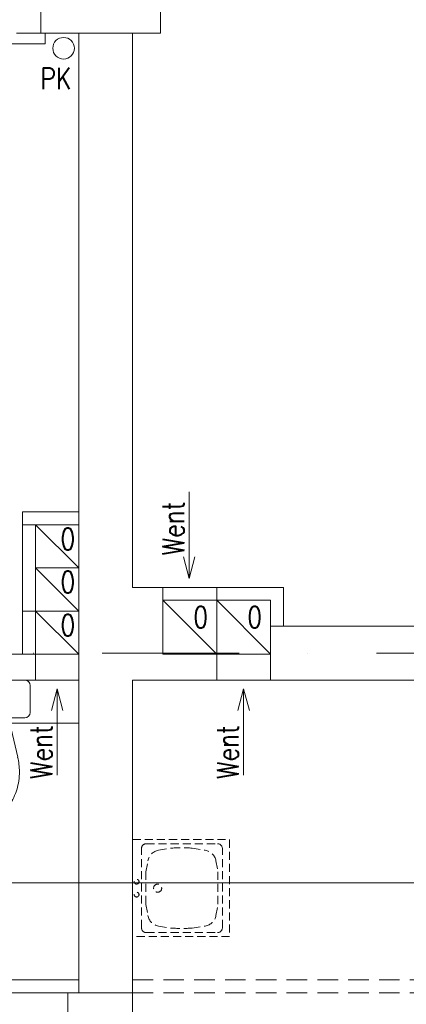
# Model space of a CAD drawing. Header units: millimetres. Extents: x -82287 to 177822, y -399756 to 0.
# Tile 165 of 228: x 51714 to 51893, y -194749 to -194292. Entities that reach past the tile are written whole.
import ezdxf
from ezdxf.enums import TextEntityAlignment as Align

# ---------------------------------------------------------------- set-up
doc = ezdxf.new("R2010")
doc.units = ezdxf.units.MM
doc.header["$MEASUREMENT"] = 0
for name, pattern in [('SUŁOSZOWA - PB 21 03$0$CARKOVANA', [7.5, 5, -2.5]), ('SUŁOSZOWA - PB 21 03$0$DASHDOT', [25.4, 12.7, -6.35, 0, -6.35]), ('SUŁOSZOWA - PB 21 03$0$HIDDEN', [9.525, 6.35, -3.175]), ('SUŁOSZOWA - PB 21 03$0$HIDDEN2', [4.7625, 3.175, -1.5875])]:
    doc.linetypes.add(name, pattern=pattern)
doc.layers.add('FL_XREF', color=252, linetype='Continuous')
for name, color, linetype, lineweight in [('SUŁOSZOWA - PB 21 03$0$!! 0_ Istn-sciany', 251, 'Continuous', 0), ('SUŁOSZOWA - PB 21 03$0$!! 0_ Istn-widok', 251, 'Continuous', 0), ('SUŁOSZOWA - PB 21 03$0$!! 0_Istn-cienka', 251, 'Continuous', 0), ('SUŁOSZOWA - PB 21 03$0$!! 0_Istn-went', 251, 'Continuous', 0), ('SUŁOSZOWA - PB 21 03$0$!! 0_opis pionów', 251, 'Continuous', 0), ('SUŁOSZOWA - PB 21 03$0$!! 0_Opis_pom', 251, 'Continuous', 0), ('SUŁOSZOWA - PB 21 03$0$!! 0_Osie', 251, 'SUŁOSZOWA - PB 21 03$0$DASHDOT', 0), ('SUŁOSZOWA - PB 21 03$0$!! 1_OPIS POM NOWE', 251, 'Continuous', 0), ('SUŁOSZOWA - PB 21 03$0$!! 1_PROJ Sciany', 251, 'Continuous', 0), ('SUŁOSZOWA - PB 21 03$0$!! 1_Wyburzenia', 251, 'SUŁOSZOWA - PB 21 03$0$CARKOVANA', 0), ('SUŁOSZOWA - PB 21 03$0$!! 2 ZABUDOWA GK-MDF', 251, 'Continuous', 0), ('SUŁOSZOWA - PB 21 03$0$!! 2_WYBURZENIA DO REMONTU', 251, 'Continuous', 0), ('SUŁOSZOWA - PB 21 03$0$0-osie-liniA', 251, 'SUŁOSZOWA - PB 21 03$0$DASHDOT', 0)]:
    doc.layers.add(name, color=color, linetype=linetype, lineweight=lineweight)
doc.layers.add('SUŁOSZOWA - PB 21 03$0$!! 0_ramki', color=251, linetype='Continuous', lineweight=0, plot=False)
doc.styles.add('SUŁOSZOWA - PB 21 03$0$ARCHETYP', font='romans.shx', dxfattribs={"height": 15})
doc.styles.add('SUŁOSZOWA - PB 21 03$0$ARIAL', font='tahoma.ttf')

# ---------------------------------------------------------------- blocks, each defined once
blk = doc.blocks.new('SUŁOSZOWA - PB 21 03$0$A$C351F644B')
for p, q in [((-16.71, 35.72), (-13.07, 19.98)), ((16.71, 35.72), (13.07, 19.98)), ((13.07, 19.98), (-13.07, 19.98)), ((-22.5, 2.5), (-22.5, 15)), ((-20, 17.5), (20, 17.5)), ((22.5, 15), (22.5, 2.5)), ((20, 0), (-20, 0))]:
    blk.add_line(p, q)
blk.add_circle((0, 8.75), 1.96)
for centre, radius, start, end in [((0, 50.93), 14.07, 90, 120.1094), ((0, 50.93), 14.07, 59.8906, 90), ((2.35, 46.88), 18.75, 120.1094, 144.4623), ((-2.35, 46.88), 18.75, 35.5377, 59.8906), ((6.06, 44.23), 23.31, 144.4623, 163.5183), ((-6.06, 44.23), 23.31, 16.4817, 35.5377), ((11.92, 42.5), 29.42, 163.5183, 180), ((-11.92, 42.5), 29.42, 0, 16.4817), ((11.92, 42.5), 29.42, 180, 193.3326), ((-11.92, 42.5), 29.42, 346.6674, 0), ((-20, 15), 2.5, 90, 180), ((20, 15), 2.5, 0, 90), ((-20, 2.5), 2.5, 180, 270), ((20, 2.5), 2.5, 270, 0)]:
    blk.add_arc(centre, radius, start, end)
blk = doc.blocks.new('SUŁOSZOWA - PB 21 03$0$A$C04090CF1')
for p, q in [((0, 60), (60, 60)), ((0, 0), (0, 60)), ((54.5, 55.5), (5.5, 55.5)), ((60, 60), (60, 0)), ((2.5, 8.5), (2.5, 52.5)), ((13.04, 51.51), (19.82, 52.74)), ((46.96, 51.51), (40.18, 52.74)), ((57.5, 8.5), (57.5, 52.5)), ((5.22, 36.82), (6.58, 44.95)), ((54.78, 36.82), (53.42, 44.95)), ((6.58, 16.05), (5.22, 24.18)), ((53.42, 16.05), (54.78, 24.18)), ((19.82, 8.26), (13.04, 9.49)), ((40.18, 8.26), (46.96, 9.49)), ((60, 0), (0, 0)), ((54.5, 5.5), (5.5, 5.5))]:
    blk.add_line(p, q)
for points in [[(19.82, 52.74), (40.18, 52.74)], [(19.82, 8.26), (40.18, 8.26)]]:
    blk.add_lwpolyline(points)
for centre, radius in [((30, 15.5), 2.5), ((26, 2.48), 1.5), ((34, 2.48), 1.5)]:
    blk.add_circle(centre, radius)
for centre, radius, start, end in [((5.5, 52.5), 3, 90, 180), ((54.5, 52.5), 3, 0, 90), ((14.47, 43.64), 8, 100.30485, 170.53768), ((45.53, 43.64), 8, 9.46232, 79.69515), ((188.36, 30.5), 183.25, 178.0251, 181.9749), ((-128.36, 30.5), 183.25, 358.0251, 1.9749), ((14.47, 17.36), 8, 189.46232, 259.69515), ((45.53, 17.36), 8, 280.30485, 350.53768), ((5.5, 8.5), 3, 180, 270), ((54.5, 8.5), 3, 270, 0)]:
    blk.add_arc(centre, radius, start, end)
blk = doc.blocks.new('SUŁOSZOWA - PB 21 03$0$A$C1F8E0840')
at = {"linetype": 'Continuous', "xscale": 0.75, "yscale": 0.75, "zscale": 0.75}
blk.add_blockref('SUŁOSZOWA - PB 21 03$0$A$C04090CF1', (-22.5, 0), dxfattribs=at)
blk = doc.blocks.new('SUŁOSZOWA - PB 21 03$0$BLOK OSI')
at = {"layer": 'SUŁOSZOWA - PB 21 03$0$0-osie-liniA', "ltscale": 5}
blk.add_lwpolyline([(48639.26, -194702.09), (55442.28, -194702.09)], dxfattribs=at)
blk = doc.blocks.new('SUŁOSZOWA - PB 21 03')
at = {"layer": 'SUŁOSZOWA - PB 21 03$0$!! 0_ Istn-sciany'}
for points in [[(51716.71142, -193991.5883), (51716.71142, -194351.5883)], [(51661.21802, -194351.5883), (51661.21802, -194325.5883)], [(51661.21802, -194351.5883), (51678.71142, -194351.5883)], [(51678.71142, -194351.5883), (51678.71142, -194573.5883)], [(51703.71142, -194351.5883), (51703.71142, -194608.5883)], [(51703.71142, -194351.5883), (51716.71142, -194351.5883)], [(51652.71142, -194579.5883), (51652.71142, -194573.5883)], [(51678.71142, -194573.5883), (51652.71142, -194573.5883)], [(51678.71142, -194579.5883), (51652.71142, -194579.5883)], [(51678.71142, -194579.5883), (51678.71142, -194651.5883)], [(51717.71142, -194608.5883), (51703.71142, -194608.5883)], [(51717.71142, -194608.5883), (51717.71142, -194639.5883)], [(51767.71142, -194608.5883), (51742.71142, -194608.5883)], [(51742.71142, -194614.5883), (51742.71142, -194608.5883)], [(51773.71142, -194608.5883), (51767.71142, -194608.5883)], [(51773.71142, -194626.5883), (51773.71142, -194608.5883)], [(51767.71142, -194614.5883), (51742.71142, -194614.5883)], [(51767.71142, -194651.5883), (51767.71142, -194614.5883)], [(51652.71142, -194639.5883), (51652.71142, -194619.5883)], [(51658.71142, -194619.5883), (51652.71142, -194619.5883)], [(51658.71142, -194651.5883), (51658.71142, -194619.5883)], [(51773.71142, -194626.5883), (52454.71142, -194626.5883)], [(51488.21802, -194639.5883), (51652.71142, -194639.5883)], [(51717.71142, -194639.5883), (51742.71142, -194639.5883)], [(51742.71142, -194639.5883), (51742.71142, -194651.5883)], [(51588.71142, -194651.5883), (51658.71142, -194651.5883)], [(51678.71142, -194651.5883), (51678.71142, -194790.5883)], [(51703.71142, -194651.5883), (51742.71142, -194651.5883)], [(51703.71142, -194651.5883), (51703.71142, -194790.5883)], [(51767.71142, -194651.5883), (51979.71142, -194651.5883)], [(51588.71142, -194790.5883), (51678.71142, -194790.5883)], [(51221.21802, -194796.5883), (51703.71142, -194796.5883)]]:
    blk.add_lwpolyline(points, dxfattribs=at)
at = {"layer": 'SUŁOSZOWA - PB 21 03$0$!! 0_ Istn-widok'}
for points in [[(51663.21802, -194351.5883), (51663.21802, -194356.5883)], [(51678.71142, -194351.5883), (51703.71142, -194351.5883)], [(51419.21802, -194356.5883), (51663.21802, -194356.5883)], [(51678.71142, -194573.5883), (51678.71142, -194579.5883)], [(51773.71142, -194626.5883), (51767.71142, -194626.5883)], [(51658.71142, -194639.5883), (51652.71142, -194639.5883)], [(51678.71142, -194790.5883), (51678.71142, -194796.5883)], [(51673.71142, -194796.5883), (51673.71142, -194926.5883)], [(51703.71142, -194796.5883), (51703.71142, -194926.5883)]]:
    blk.add_lwpolyline(points, dxfattribs=at)
at = {"layer": 'SUŁOSZOWA - PB 21 03$0$!! 0_Istn-cienka', "linetype": 'SUŁOSZOWA - PB 21 03$0$HIDDEN', "ltscale": 2}
blk.add_lwpolyline([(51421.21802, -194351.5883), (51661.21802, -194351.5883)], dxfattribs=at)
at = {"layer": 'SUŁOSZOWA - PB 21 03$0$!! 0_Istn-went'}
for points in [[(51729.964, -194564.36529), (51729.964, -194604.41181)], [(51652.71142, -194619.5883), (51652.71142, -194579.5883)], [(51658.71142, -194579.5883), (51678.71142, -194599.5883)], [(51729.964, -194604.41181), (51727.2845, -194594.41181)], [(51729.964, -194604.41181), (51732.64349, -194594.41181)], [(51658.71142, -194599.5883), (51678.71142, -194619.5883)], [(51717.71142, -194608.5883), (51742.71142, -194608.5883)], [(51717.71142, -194614.5883), (51742.71142, -194639.5883)], [(51742.71142, -194614.5883), (51767.71142, -194639.5883)], [(51658.71142, -194619.5883), (51678.71142, -194639.5883)], [(51658.71142, -194651.5883), (51678.71142, -194651.5883)], [(51668.71142, -194655.64023), (51666.03193, -194665.64023)], [(51668.71142, -194695.68676), (51668.71142, -194655.64023)], [(51668.71142, -194655.64023), (51671.39092, -194665.64023)], [(51742.71142, -194651.5883), (51767.71142, -194651.5883)], [(51755.21142, -194655.64023), (51752.53193, -194665.64023)], [(51755.21142, -194695.68676), (51755.21142, -194655.64023)], [(51755.21142, -194655.64023), (51757.89092, -194665.64023)]]:
    blk.add_lwpolyline(points, dxfattribs=at)
for points in [[(51658.71142, -194599.5883), (51678.71142, -194599.5883), (51678.71142, -194579.5883), (51658.71142, -194579.5883)], [(51658.71142, -194619.5883), (51678.71142, -194619.5883), (51678.71142, -194599.5883), (51658.71142, -194599.5883)], [(51717.71142, -194639.5883), (51742.71142, -194639.5883), (51742.71142, -194614.5883), (51717.71142, -194614.5883)], [(51742.71142, -194639.5883), (51767.71142, -194639.5883), (51767.71142, -194614.5883), (51742.71142, -194614.5883)], [(51658.71142, -194639.5883), (51678.71142, -194639.5883), (51678.71142, -194619.5883), (51658.71142, -194619.5883)]]:
    blk.add_lwpolyline(points, close=True, dxfattribs=at)
at = {"layer": 'SUŁOSZOWA - PB 21 03$0$!! 0_opis pionów'}
blk.add_circle((51671.71142, -194358.5883), 5, dxfattribs=at)
at = {"layer": 'SUŁOSZOWA - PB 21 03$0$!! 0_ramki'}
blk.add_lwpolyline([(51280.42916, -198945.67237), (51280.42916, -194745.67237), (54250.42916, -194745.67237), (54250.42916, -198945.67237)], close=True, dxfattribs=at)
at = {"layer": 'SUŁOSZOWA - PB 21 03$0$!! 1_PROJ Sciany'}
blk.add_lwpolyline([(51703.71142, -194790.5883), (51703.71142, -194796.5883)], dxfattribs=at)
at = {"layer": 'SUŁOSZOWA - PB 21 03$0$!! 1_Wyburzenia'}
blk.add_lwpolyline([(51573.71142, -194651.5883), (51678.71142, -194651.5883)], dxfattribs=at)
at = {"layer": 'SUŁOSZOWA - PB 21 03$0$!! 1_Wyburzenia', "linetype": 'SUŁOSZOWA - PB 21 03$0$HIDDEN2', "ltscale": 3}
for points in [[(51703.71142, -194790.5883), (52004.71142, -194790.5883)], [(51703.71142, -194796.5883), (51979.71142, -194796.5883)]]:
    blk.add_lwpolyline(points, dxfattribs=at)
at = {"layer": 'SUŁOSZOWA - PB 21 03$0$!! 2 ZABUDOWA GK-MDF'}
blk.add_lwpolyline([(51573.71142, -194671.5883), (51678.71142, -194671.5883)], dxfattribs=at)
at = {"layer": 'SUŁOSZOWA - PB 21 03$0$!! 0_Osie'}
blk.add_blockref('SUŁOSZOWA - PB 21 03$0$BLOK OSI', (0, 63), dxfattribs=at)
at = {"layer": 'SUŁOSZOWA - PB 21 03$0$!! 1_Wyburzenia', "linetype": 'SUŁOSZOWA - PB 21 03$0$HIDDEN2', "ltscale": 3, "rotation": 270}
blk.add_blockref('SUŁOSZOWA - PB 21 03$0$A$C1F8E0840', (51703.71142, -194748.0883), dxfattribs=at)
at = {"layer": 'SUŁOSZOWA - PB 21 03$0$!! 2_WYBURZENIA DO REMONTU', "linetype": 'SUŁOSZOWA - PB 21 03$0$HIDDEN2', "ltscale": 3, "rotation": 180}
blk.add_blockref('SUŁOSZOWA - PB 21 03$0$A$C351F644B', (51633.71142, -194651.5883), dxfattribs=at)
at = {"layer": 'SUŁOSZOWA - PB 21 03$0$!! 0_Istn-went', "style": 'SUŁOSZOWA - PB 21 03$0$ARCHETYP', "width": 0.8}
for s, rotation, p in [('Went', 90, (51727.63377, -194593.74206)), ('0', 0, (51670.25318, -194591.15141)), ('0', 0, (51670.25318, -194611.15141)), ('0', 0, (51731.87286, -194627.41077)), ('0', 0, (51756.87286, -194627.41077)), ('0', 0, (51670.25318, -194631.15141)), ('Went', 90, (51666.3812, -194697.47365)), ('Went', 90, (51752.8812, -194697.47365))]:
    blk.add_text(s, height=10, rotation=rotation, dxfattribs=at).set_placement(p)
at = {"layer": 'SUŁOSZOWA - PB 21 03$0$!! 0_opis pionów', "style": 'SUŁOSZOWA - PB 21 03$0$ARCHETYP', "width": 0.8}
blk.add_text('PK', height=10, rotation=0, dxfattribs=at).set_placement((51660.94714, -194377.62608))
at = {"layer": 'SUŁOSZOWA - PB 21 03$0$!! 0_Opis_pom', "ltscale": 0.7, "style": 'SUŁOSZOWA - PB 21 03$0$ARIAL'}
for tag, p in [('B0,19', (52679.2094, -194257.55204)), ('B2,14', (73874.0461, -194402.0887)), ('B2,12', (73342.49259, -194413.89249)), ('B1,21', (60405.50261, -194427.18207)), ('B2,11', (73069.01144, -194438.89383)), ('B2,16', (75195.07765, -194441.83446)), ('A1,16', (59129.54925, -194448.08429)), ('B1/17', (59524.53699, -194450.37428)), ('B1,19', (59914.81903, -194448.15658)), ('1,23', (61575.22173, -194450.37428)), ('1,22', (60947.33929, -194456.1144)), ('B0,15', (51514.15008, -194461.8073)), ('A1,1', (58808.06672, -194460.94161)), ('B3,7', (87459.81312, -194465.07097)), ('B2,19.1', (76701.67035, -194466.03695)), ('B3,3', (88235.73906, -194465.79732)), ('B1,18', (59715.51745, -194473.87108)), ('B2,17', (75506.7465, -194471.3759)), ('B0,18', (52071.43815, -194478.40179)), ('B3,8', (90006.66539, -194478.47972)), ('B3,6', (86826.65132, -194483.15512)), ('B2,15', (74566.38885, -194487.81114)), ('B1,20', (60198.53687, -194490.17374)), ('B2,10', (72728.63362, -194489.37283)), ('B2,13', (73649.91716, -194500.01242)), ('A0,6', (49094.40602, -194505.72387)), ('A2,5', (72452.45009, -194505.90583)), ('A1,6', (58565.96262, -194514.50753)), ('B1,1', (61908.24378, -194515.48656)), ('A0,4', (49692.81919, -194517.93289)), ('B0,22', (54187.56644, -194519.04308)), ('A0,3', (49906.53818, -194524.03766)), ('B0,20', (53125.45224, -194527.8835)), ('A0,5', (49399.71914, -194533.19455)), ('B0,21', (53847.26622, -194535.08002)), ('B1,3', (62229.35503, -194604.49851)), ('B2,18', (75922.43604, -194612.23635)), ('B2,19', (77152.69039, -194617.53776)), ('A3,4', (85509.27934, -194642.47136)), ('B0,24B', (54824.42896, -194684.26784)), ('B1,4', (63476.45184, -194691.11207)), ('B0,13', (50367.63944, -194706.5583)), ('B0,16', (51457.40872, -194704.43091)), ('B0,17', (51897.58569, -194706.77195)), ('A2,4', (71695.75649, -194707.44268)), ('A1,5', (58149.22649, -194724.80163)), ('A2.1', (72371.45884, -194731.56251)), ('B0,23', (54542.05776, -194742.93939)), ('A1,2', (58744.42262, -194746.622)), ('B1,2D', (60756.29674, -194750.92727)), ('A1,15', (59129.54925, -194780.73348)), ('B0,14', (50962.60809, -194789.06568)), ('A3.1', (86079.08704, -194786.62422)), ('B1,4', (63483.03852, -194791.04365)), ('A0,2', (49295.91259, -194810.95246)), ('B2.7', (74548.27897, -194836.12781)), ('B3,2', (89035.72921, -194837.99287)), ('B1,2B', (62374.83512, -194841.86715)), ('B0,7', (52851.95551, -194845.56115)), ('B1,2A', (61803.35407, -194869.27513)), ('B0,8', (51561.38742, -194890.27848)), ('A1,3', (58810.05243, -195008.83917)), ('A3.2', (86016.50296, -195004.88875)), ('A0,1', (49914.27925, -195025.82804)), ('A0,10', (49695.87246, -195042.9259)), ('B0,17', (51225.06492, -195049.74007)), ('B0,6', (52110.41055, -195069.39267)), ('B1,8', (61403.63433, -195071.25189)), ('A2.2', (72371.45884, -195070.78713)), ('B2.2', (74976.1855, -195068.47988)), ('A0,7', (49042.50308, -195082.6056)), ('B3,11', (88623.94853, -195099.23575)), ('B3,4', (87612.56208, -195132.78192)), ('B3,5', (86839.47632, -195174.05241)), ('B0,12', (50313.60595, -195207.52936)), ('B0,11', (50726.178, -195219.06638)), ('B3,10', (89778.42161, -195220.68871)), ('B1,6', (63686.26823, -195231.3997)), ('B0,24A', (54359.17011, -195245.97867)), ('A1,4', (58093.66276, -195250.96213)), ('B0,10', (51476.34179, -195259.44699)), ('B3,9', (90479.74099, -195260.18621)), ('A0,11', (49643.96951, -195271.84772)), ('B1,14', (59332.54805, -195280.73534)), ('B0,9', (51798.4912, -195291.17482)), ('B2,21', (75970.16114, -195290.81005)), ('A0,8', (49042.50308, -195293.21363)), ('B1,13', (60186.62513, -195314.46953)), ('B1,10', (60892.94126, -195319.45825)), ('B1,5', (63419.22943, -195317.21026)), ('A2.3', (71832.37045, -195318.78232)), ('B2,9', (73175.51251, -195317.21162)), ('B2,4', (74493.5947, -195318.7733)), ('B2,3', (74674.2815, -195319.28036)), ('A3,3', (85569.83931, -195318.78232)), ('B0,3', (52068.59538, -195319.60465)), ('B3,1', (88723.65615, -195329.98594)), ('B2,8', (73894.209, -195338.18956)), ('B1,9', (61058.12383, -195344.48743)), ('B2,20', (77211.021, -195343.82367)), ('B2.1', (75304.74121, -195348.36327)), ('B0,2', (52227.2348, -195357.98297)), ('B1,2C', (61827.40698, -195369.02625)), ('B1,7', (62134.52151, -195372.05069)), ('B0,1', (53061.17304, -195403.85659)), ('A0,9', (49001.50444, -195413.15723)), ('A0,12', (49689.76592, -195485.50737)), ('B0,4', (52224.78303, -195500.96352)), ('B2,5', (74686.48999, -195507.24036)), ('B1,11', (61050.00078, -195512.89565)), ('B1,12', (60864.00751, -195544.00738)), ('B2,6', (74499.29165, -195549.55175)), ('B0,5', (52066.14362, -195556.83806)), ('C2,2', (74812.78942, -195865.8959)), ('C1,3', (61091.58871, -195973.27844)), ('C0,2A', (52278.30875, -196050.48297)), ('C0,1', (52808.36775, -196132.34208)), ('C1,2', (61690.27405, -196439.72387)), ('C1,1', (62060.59754, -196465.28533)), ('C3,1', (88979.71614, -196545.67785)), ('C0,2B', (53028.88223, -196668.8019)), ('C1,4', (61008.68123, -196686.32122)), ('C2,1', (75334.65984, -196786.2197)), ('C2,3', (74834.65119, -196933.26657)), ('C1,5', (61062.7252, -196991.42453)), ('C1,10', (62127.38542, -196998.81344)), ('C1,9', (62147.33751, -197289.53424)), ('C1,6', (61131.41824, -197329.69535)), ('C0,3', (52181.98562, -197341.92176)), ('D1,1', (73931.12245, -197584.03121)), ('C0,4', (52345.96562, -197596.60561)), ('D0,18', (60296.49264, -197617.95269)), ('C2,4', (75243.70451, -197663.89)), ('D0,7', (59141.53804, -197722.84718)), ('C1,7', (61222.2575, -197737.18052)), ('D0,17', (60701.16801, -197741.44864)), ('D1,4', (73157.19908, -197744.29721)), ('D0,3', (59562.25866, -197751.14316)), ('D1,6', (72757.78643, -197751.22612)), ('D0,6', (58741.71849, -197802.61699)), ('D0,10', (58357.73602, -197820.93991)), ('D,09', (59195.67196, -197881.51243)), ('C0,5', (52269.72696, -197902.4362)), ('C0,6', (52872.93793, -197917.07354)), ('D0,2', (59943.06082, -197917.06725)), ('D1,3', (73475.28953, -197924.29875)), ('D0,16', (60721.3534, -197935.2949)), ('D0,8', (59058.9008, -197963.64925)), ('D0,5', (59448.52586, -197969.8061)), ('C2,5', (74555.08284, -197988.7886)), ('D1,5', (73291.61607, -197999.29956)), ('D0,4', (59655.02693, -198042.2589)), ('D0,15', (60692.12223, -198127.4643)), ('D0,1', (59931.33074, -198173.12806)), ('D1,2', (73578.07819, -198172.30068)), ('D0,11', (58161.27105, -198211.45823)), ('D0,12', (58250.99458, -198537.17631)), ('D0,13', (58250.99458, -198764.99605)), ('D1,7', (71854.87376, -198786.88467)), ('D0,14', (59130.08589, -198795.3373)), ('D1,8', (71715.35366, -199212.44512))]:
    blk.add_attdef(tag, text='', height=11.968, dxfattribs=at).set_placement(p, align=Align.MIDDLE_CENTER)
at = {"layer": 'SUŁOSZOWA - PB 21 03$0$!! 1_OPIS POM NOWE', "style": 'SUŁOSZOWA - PB 21 03$0$ARIAL'}
for tag, p in [('C1.7A', (61271.6179, -197538.30303)), ('C2.5B', (74970.66097, -197546.70728)), ('C2,5C', (74903.71123, -197659.13664)), ('C2.4', (75374.07862, -197726.11453)), ('D1,2B', (74322.25834, -197791.43247)), ('C1.7C', (61260.26049, -197811.38428)), ('C1.8B', (61588.27341, -197817.62151)), ('C1.8A', (61884.42005, -197818.94854)), ('C1.7B', (61322.12354, -197933.89849)), ('C2,5A', (74943.41937, -197993.49482)), ('E1.2', (62164.78326, -198139.98688)), ('E1.5E', (62692.10372, -198153.27854)), ('D1,2C', (73419.9359, -198156.57844)), ('E3.1', (88990.58975, -198158.87886)), ('E2.9', (75361.45041, -198161.88904)), ('E2.7', (76022.45692, -198162.26272)), ('D1,2A', (74280.17915, -198172.30068)), ('E1.5D', (62993.60773, -198185.416)), ('E1.1', (61330.46191, -198191.9806)), ('E1.5C', (63016.9343, -198246.3437)), ('E1.5B', (63264.15117, -198307.8661)), ('E3.2', (88781.41347, -198385.24275)), ('E1.6', (61022.6264, -198421.00827)), ('E2.2', (74782.75417, -198427.85813)), ('E2.8', (75757.29014, -198437.09188)), ('E2.6', (76531.8031, -198444.40756)), ('E3.4', (89392.22607, -198450.03942)), ('E1.5A', (63049.47589, -198456.39852)), ('E1.5G', (62892.39981, -198586.12622)), ('E1.5F', (62736.15118, -198589.14592)), ('E1,4', (61888.25021, -198652.6996)), ('E2.1', (75803.99631, -198697.05773)), ('E1.5L', (63297.7633, -198733.65678)), ('E1.3', (61058.5992, -198806.28147)), ('E1.5H', (62893.53005, -198830.01758)), ('E2,3', (74778.52304, -198843.9541)), ('E3.3', (89150.95684, -198867.32581)), ('E1.5K', (63266.15427, -198904.67789)), ('E1.5I', (62723.74907, -199005.87002)), ('E2.4', (75135.87669, -199083.20857)), ('E2.5', (76615.04061, -199164.91143)), ('E1.5J', (63204.25187, -199215.697))]:
    blk.add_attdef(tag, text='', height=11.968, dxfattribs=at).set_placement(p, align=Align.MIDDLE_CENTER)

msp = doc.modelspace()

# ---------------------------------------------------------------- block references
at = {"layer": 'FL_XREF'}
msp.add_blockref('SUŁOSZOWA - PB 21 03', (62.28, 52.9), dxfattribs=at)

doc.saveas('drawing.dxf')
